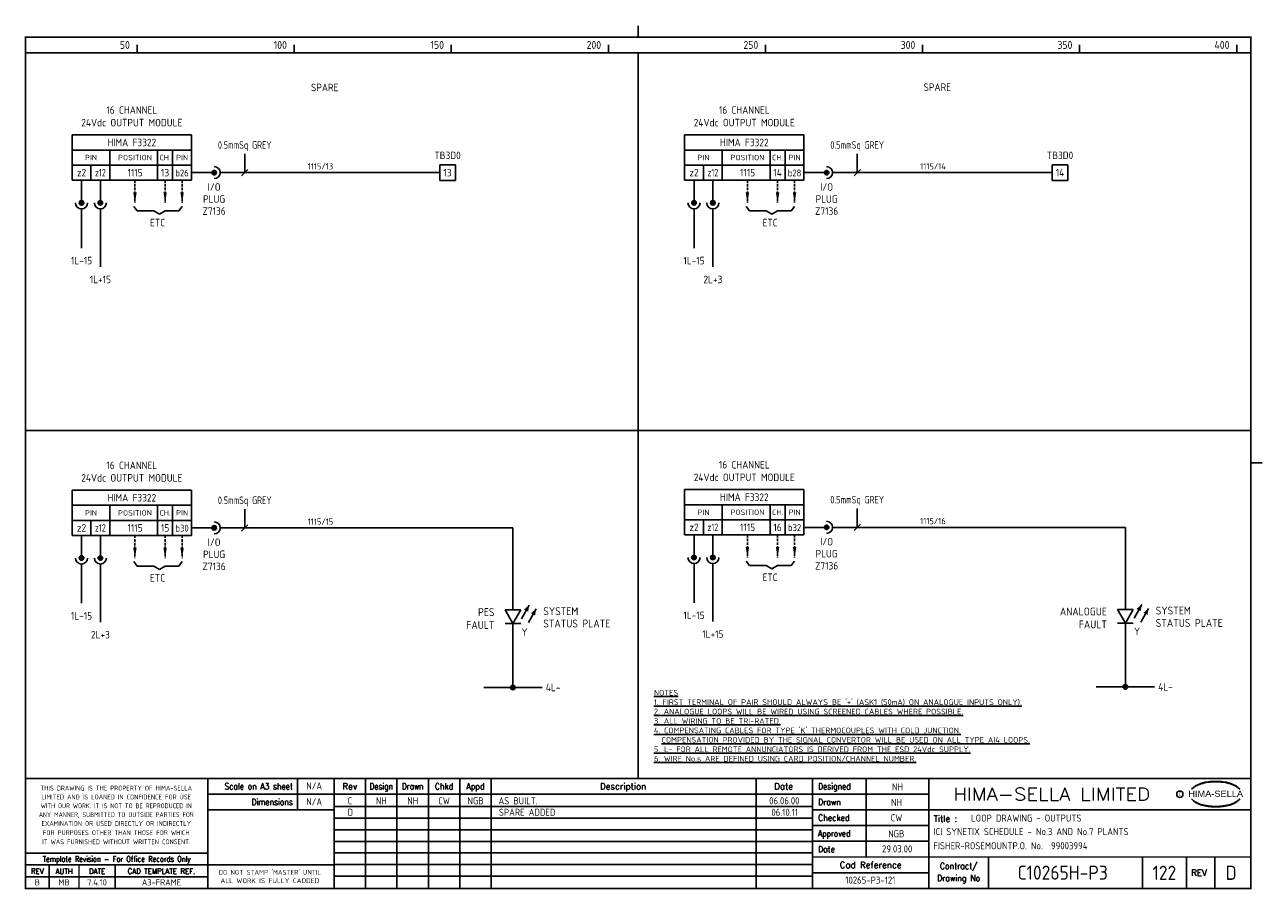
# Model space of a CAD drawing. Extents: x 14 to 408, y 0 to 275.
import ezdxf
from ezdxf.enums import TextEntityAlignment as Align

# ---------------------------------------------------------------- set-up
doc = ezdxf.new("R2010")
doc.units = 0
doc.header["$LTSCALE"] = 0.25
doc.header["$MEASUREMENT"] = 0
doc.linetypes.add('HIDDEN2', pattern=[4.7625, 3.175, -1.5875])
for name, color, linetype in [('00-DRG_FRAME', 12, 'CONTINUOUS'), ('01-DRAW', 7, 'CONTINUOUS'), ('051-TEXT', 2, 'CONTINUOUS'), ('117', 7, 'CONTINUOUS'), ('117-TEXT', 2, 'CONTINUOUS')]:
    doc.layers.add(name, color=color, linetype=linetype)
doc.styles.add('ARIAL', font='arial.ttf', dxfattribs={"height": 2.5})
doc.styles.add('ISO', font='iso.shx')
doc.styles.add('ROMAND', font='ROMAND')

# ---------------------------------------------------------------- blocks, each defined once
blk = doc.blocks.new('A3-REVA')
at = {"layer": '051-TEXT', "style": 'ISO'}
for tag, p in [('DESIGNED', (292.01, 31.7)), ('A', (117.73, 27.28)), ('DES', (127.73, 27.28)), ('DRN', (137.73, 27.28)), ('CHKD', (147.73, 27.28)), ('APPD', (157.73, 27.28)), ('DATE', (256, 27.28)), ('DRAWN', (291.72, 26.77)), ('CHECKED', (291.72, 21.89)), ('APPD', (291.65, 16.79)), ('DATE', (291.92, 11.96))]:
    blk.add_attdef(tag, text='', height=2.25, dxfattribs=at).set_placement(p, align=Align.CENTER)
blk.add_attdef('DESCRIPTION', (165.03, 27.28), '', height=2.25, dxfattribs=at)
blk = doc.blocks.new('A3-REVB')
at = {"layer": '051-TEXT', "style": 'ISO'}
for tag, p in [('A', (124.85, -20.36)), ('DES', (134.85, -20.36)), ('DRN', (144.85, -20.36)), ('CHKD', (154.85, -20.36)), ('APPD', (164.85, -20.36)), ('DATE', (263.12, -20.36))]:
    blk.add_attdef(tag, text='', height=2.25, dxfattribs=at).set_placement(p, align=Align.CENTER)
blk.add_attdef('DESCRIPTION', (172.15, -20.36), '', height=2.25, dxfattribs=at)
blk = doc.blocks.new('A3-TITLE')
at = {"layer": '051-TEXT', "style": 'ISO'}
blk.add_attdef('TITLE_1', (315.46, 21.78), '', height=2.25, dxfattribs=at)
for tag, p in [('DRGNO', (376.96, 3.24)), ('REV.', (398.2, 3.24))]:
    blk.add_attdef(tag, text='', height=4.5, dxfattribs=at).set_placement(p, align=Align.CENTER)
blk = doc.blocks.new('A3-CONTRACT')
at = {"layer": '051-TEXT', "color": 41, "style": 'ISO'}
for tag, height, p in [('SCALE', 2.25, (106.71, 31.82)), ('DIMS', 2.25, (106.71, 26.8)), ('CAD-REF', 2.25, (283.73, 1.84)), ('CONTRACT', 4.5, (344.94, 3.1))]:
    blk.add_attdef(tag, text='', height=height, dxfattribs=at).set_placement(p, align=Align.CENTER)
for tag, p in [('TITLE_2', (303.86, 17.28)), ('TITLE_3', (303.79, 12.78))]:
    blk.add_attdef(tag, p, '', height=2.25, dxfattribs=at)
blk = doc.blocks.new('LED')
at = {"layer": '01-DRAW'}
for p, q in [((0, 0), (-2.5, 4.33)), ((-2.5, 4.33), (2.5, 4.33)), ((2.5, 4.33), (0, 0)), ((2.75, 1.52), (5.2, 5.88)), ((4.93, 0.3), (7.38, 4.66)), ((2.5, 0), (-2.5, 0))]:
    blk.add_line(p, q, dxfattribs=at)
for points in [[(5.2, 5.88, 0, 1.5, 0), (4.22, 4.14, 1.5, 1.5, 0)], [(7.38, 4.66, 0, 1.5, 0), (6.4, 2.91, 1.5, 1.5, 0)]]:
    blk.add_lwpolyline(points, format="xyseb", dxfattribs=at)

msp = doc.modelspace()

# ---------------------------------------------------------------- linework, layer by layer
at = {"layer": '00-DRG_FRAME'}
for p, q in [((50, 266.5), (50, 269)), ((100, 266.5), (100, 269)), ((150, 266.5), (150, 269)), ((200, 266.5), (200, 269)), ((250, 266.5), (250, 269)), ((300, 266.5), (300, 269)), ((350, 266.5), (350, 269)), ((400, 266.5), (400, 269)), ((101.01, 35.5), (101.01, 25.5)), ((122.7, 35.5), (122.7, 0.5)), ((132.7, 0.5), (132.7, 35.5)), ((142.7, 0.5), (142.7, 35.5)), ((152.7, 35.5), (152.7, 0.5)), ((162.7, 35.5), (162.7, 0.5)), ((247, 35.5), (247, 0.5)), ((282, 35.5), (282, 10.5)), ((265, 30.5), (302, 30.5)), ((265, 26.59), (112.7, 26.59)), ((302, 25.5), (265, 25.5)), ((265, 22.89), (112.7, 22.89)), ((265, 20.5), (302, 20.5)), ((265, 19.19), (112.7, 19.19)), ((265, 15.49), (112.7, 15.49)), ((302, 15.5), (265, 15.5)), ((265, 11.79), (112.7, 11.79)), ((265, 8.09), (112.7, 8.09)), ((321, 10.5), (321, 0.5)), ((370, 10.5), (370, 0.5)), ((384, 0.5), (384, 10.5)), ((393, 10.5), (393, 0.5)), ((72.5, 4.25), (14.5, 4.25)), ((265, 4.39), (112.7, 4.39)), ((302, 5.5), (265, 5.5))]:
    msp.add_line(p, q, dxfattribs=at)
at = {"layer": '00-DRG_FRAME', "const_width": 0.5}
for points in [[(209.5, 271.5), (209.5, 275.18)], [(209.5, 271.5), (209.5, 275.18)], [(14.5, 266.5), (404.5, 266.5)], [(209.5, 35.5), (209.5, 266.5)], [(14.5, 146.31), (404.5, 146.31)], [(404.5, 136), (408.18, 136)], [(404.5, 35.5), (14.5, 35.5)], [(72.5, 0.5), (72.5, 35.5)], [(112.7, 0.5), (112.7, 35.5)], [(265, 35.5), (265, 0.5)], [(302, 0.5), (302, 35.5)], [(265, 30.5), (72.5, 30.5)], [(112.7, 25.5), (72.5, 25.5)], [(404.5, 25.5), (302, 25.5)], [(14.5, 11.75), (72.5, 11.75)], [(14.5, 8), (72.5, 8)], [(22, 0.5), (22, 8)], [(31.5, 0.5), (31.5, 8)], [(43, 0.5), (43, 8)], [(112.7, 8), (72.5, 8)], [(265, 10.5), (404.5, 10.5)]]:
    msp.add_lwpolyline(points, dxfattribs=at)
msp.add_lwpolyline([(14.5, 0.5), (404.5, 0.5), (404.5, 271.5), (14.5, 271.5)], close=True, dxfattribs=at)
at = {"layer": '00-DRG_FRAME', "color": 3}
msp.add_circle((381.88, 30.5), 1, dxfattribs=at)
for centre, radius, start, end in [((390.6, 26.83), 7.24, 106.0532, 133.5024), ((390.88, 27.01), 7.3, 130.419, 136.057), ((390.11, 28.1), 5.98, 122.244, 131.6154), ((389.75, 28.78), 5.21, 111.8206, 122.8668), ((391.78, 24.7), 9.76, 107.5931, 113.9452), ((393.1, 18.5), 15.94, 89.2698, 106.3911), ((392.1, 23.52), 10.99, 96.0146, 107.3203), ((393.29, 16.31), 18.28, 92.8917, 97.3734), ((393.24, 18.86), 15.73, 89.7805, 93.1738), ((393.36, 18.86), 15.73, 86.8262, 90.2195), ((393.51, 18.5), 15.94, 73.6089, 90.7302), ((393.31, 16.31), 18.28, 82.6266, 87.1083), ((394.51, 23.52), 10.99, 72.6797, 83.9854), ((394.83, 24.7), 9.76, 66.0548, 72.4069), ((396, 26.83), 7.24, 46.4976, 73.9468), ((396.85, 28.78), 5.21, 57.1332, 68.1794), ((396.49, 28.1), 5.98, 48.3846, 57.756), ((395.73, 27.01), 7.3, 43.943, 49.581), ((390.88, 34.04), 7.3, 223.943, 229.581), ((390.6, 34.23), 7.24, 226.4976, 253.9468), ((390.11, 32.96), 5.98, 228.3846, 237.756), ((389.75, 32.28), 5.21, 237.1332, 248.1794), ((396, 34.23), 7.24, 286.0532, 313.5024), ((396.85, 32.28), 5.21, 291.8206, 302.8668), ((396.49, 32.96), 5.98, 302.244, 311.6154), ((395.73, 34.04), 7.3, 310.419, 316.057), ((391.78, 36.36), 9.76, 246.0548, 252.4069), ((393.1, 42.56), 15.94, 253.6089, 270.7302), ((392.1, 37.54), 10.99, 252.6797, 263.9854), ((393.29, 44.75), 18.28, 262.6266, 267.1083), ((393.24, 42.19), 15.73, 266.8262, 270.2195), ((393.51, 42.56), 15.94, 269.2698, 286.3911), ((393.36, 42.19), 15.73, 269.7805, 273.1738), ((393.31, 44.75), 18.28, 272.8917, 277.3734), ((394.51, 37.54), 10.99, 276.0146, 287.3203), ((394.83, 36.36), 9.76, 287.5931, 293.9452)]:
    msp.add_arc(centre, radius, start, end, dxfattribs=at)
at = {"layer": '117'}
for p, q in [((29.32, 240.36), (29.32, 225.96)), ((67.32, 240.36), (29.32, 240.36)), ((67.32, 240.36), (67.32, 225.96)), ((224.26, 240.36), (224.26, 225.96)), ((262.26, 240.36), (224.26, 240.36)), ((262.26, 240.36), (262.26, 225.96)), ((67.32, 235.56), (29.32, 235.56)), ((41.32, 235.56), (41.32, 225.96)), ((56.52, 235.56), (56.52, 225.96)), ((61.32, 235.56), (61.32, 225.96)), ((262.26, 235.56), (224.26, 235.56)), ((236.26, 235.56), (236.26, 225.96)), ((251.46, 235.56), (251.46, 225.96)), ((256.26, 235.56), (256.26, 225.96)), ((67.32, 230.76), (29.32, 230.76)), ((35.32, 230.76), (35.32, 225.96)), ((146.32, 230.86), (146.32, 225.86)), ((151.32, 230.86), (146.32, 230.86)), ((151.32, 225.86), (151.32, 230.86)), ((262.26, 230.76), (224.26, 230.76)), ((230.26, 230.76), (230.26, 225.96)), ((341.26, 230.86), (341.26, 225.86)), ((346.26, 230.86), (341.26, 230.86)), ((346.26, 225.86), (346.26, 230.86)), ((67.32, 225.96), (29.32, 225.96)), ((32.32, 225.96), (32.32, 218.76)), ((38.32, 225.96), (38.32, 218.76)), ((67.32, 228.36), (74.52, 228.36)), ((76.44, 228.36), (146.32, 228.36)), ((151.32, 225.86), (146.32, 225.86)), ((262.26, 225.96), (224.26, 225.96)), ((227.26, 225.96), (227.26, 218.76)), ((233.26, 225.96), (233.26, 218.76)), ((262.26, 228.36), (269.46, 228.36)), ((271.38, 228.36), (341.26, 228.36)), ((346.26, 225.86), (341.26, 225.86)), ((32.32, 216.84), (32.32, 204.36)), ((38.32, 216.84), (38.32, 198.36)), ((48.92, 217.62), (50, 216.18)), ((64.32, 217.62), (63.24, 216.18)), ((227.26, 216.84), (227.26, 204.36)), ((233.26, 216.84), (233.26, 198.36)), ((243.86, 217.62), (244.94, 216.18)), ((259.26, 217.62), (258.18, 216.18)), ((50, 216.18), (55.32, 216.18)), ((55.32, 216.18), (57.12, 215.1)), ((58.92, 216.18), (57.12, 215.1)), ((63.24, 216.18), (58.92, 216.18)), ((244.94, 216.18), (250.26, 216.18)), ((250.26, 216.18), (252.06, 215.1)), ((253.86, 216.18), (252.06, 215.1)), ((258.18, 216.18), (253.86, 216.18)), ((67.32, 127.27), (29.32, 127.27)), ((29.32, 127.27), (29.32, 112.87)), ((67.32, 127.27), (67.32, 112.87)), ((262.26, 127.45), (224.26, 127.45)), ((224.26, 127.45), (224.26, 113.05)), ((262.26, 127.45), (262.26, 113.05)), ((67.32, 122.47), (29.32, 122.47)), ((41.32, 122.47), (41.32, 112.87)), ((56.52, 122.47), (56.52, 112.87)), ((61.32, 122.47), (61.32, 112.87)), ((262.26, 122.65), (224.26, 122.65)), ((236.26, 122.65), (236.26, 113.05)), ((251.46, 122.65), (251.46, 113.05)), ((256.26, 122.65), (256.26, 113.05)), ((67.32, 117.67), (29.32, 117.67)), ((35.32, 117.67), (35.32, 112.87)), ((67.32, 115.27), (74.52, 115.27)), ((76.44, 115.27), (169.61, 115.27)), ((169.61, 115.27), (169.61, 89.14)), ((262.26, 117.85), (224.26, 117.85)), ((230.26, 117.85), (230.26, 113.05)), ((262.26, 115.45), (269.46, 115.45)), ((271.38, 115.45), (364.56, 115.45)), ((364.56, 115.45), (364.56, 89.32)), ((67.32, 112.87), (29.32, 112.87)), ((32.32, 112.87), (32.32, 105.67)), ((38.32, 112.87), (38.32, 105.67)), ((262.26, 113.05), (224.26, 113.05)), ((227.26, 113.05), (227.26, 105.85)), ((233.26, 113.05), (233.26, 105.85)), ((32.32, 103.75), (32.32, 91.27)), ((38.32, 103.75), (38.32, 85.27)), ((48.92, 104.53), (50, 103.09)), ((50, 103.09), (55.32, 103.09)), ((55.32, 103.09), (57.12, 102.01)), ((58.92, 103.09), (57.12, 102.01)), ((63.24, 103.09), (58.92, 103.09)), ((64.32, 104.53), (63.24, 103.09)), ((227.26, 103.93), (227.26, 91.45)), ((233.26, 103.93), (233.26, 85.45)), ((243.86, 104.71), (244.94, 103.27)), ((244.94, 103.27), (250.26, 103.27)), ((250.26, 103.27), (252.06, 102.19)), ((253.86, 103.27), (252.06, 102.19)), ((258.18, 103.27), (253.86, 103.27)), ((259.26, 104.71), (258.18, 103.27)), ((169.61, 84.81), (169.61, 64.47)), ((364.56, 84.99), (364.56, 64.65)), ((178.91, 64.47), (160.32, 64.47)), ((373.85, 64.65), (355.27, 64.65))]:
    msp.add_line(p, q, dxfattribs=at)
at = {"layer": '117', "color": 3}
for p, q in [((84.27, 228.36), (84.27, 234.36)), ((279.21, 228.36), (279.21, 234.36)), ((83.27, 227.36), (85.27, 229.36)), ((278.21, 227.36), (280.21, 229.36)), ((84.27, 115.27), (84.27, 121.27)), ((279.21, 115.45), (279.21, 121.45)), ((83.27, 114.27), (85.27, 116.27)), ((278.21, 114.45), (280.21, 116.45))]:
    msp.add_line(p, q, dxfattribs=at)
at = {"layer": '117', "linetype": 'HIDDEN2'}
for p, q in [((49.32, 225.96), (49.32, 218.76)), ((58.92, 225.96), (58.92, 218.76)), ((64.32, 225.96), (64.32, 218.76)), ((244.26, 225.96), (244.26, 218.76)), ((253.86, 225.96), (253.86, 218.76)), ((259.26, 225.96), (259.26, 218.76)), ((49.32, 112.87), (49.32, 105.67)), ((58.92, 112.87), (58.92, 105.67)), ((64.32, 112.87), (64.32, 105.67)), ((244.26, 113.05), (244.26, 105.85)), ((253.86, 113.05), (253.86, 105.85)), ((259.26, 113.05), (259.26, 105.85))]:
    msp.add_line(p, q, dxfattribs=at)
at = {"layer": '117'}
for centre, radius in [((74.52, 228.36), 0.72), ((74.52, 228.36), 0.624), ((74.52, 228.36), 0.528), ((74.52, 228.36), 0.432), ((74.52, 228.36), 0.336), ((269.46, 228.36), 0.72), ((269.46, 228.36), 0.624), ((269.46, 228.36), 0.528), ((269.46, 228.36), 0.432), ((269.46, 228.36), 0.336), ((74.52, 228.36), 0.24), ((74.52, 228.36), 0.144), ((74.52, 228.36), 0.048), ((269.46, 228.36), 0.24), ((269.46, 228.36), 0.144), ((269.46, 228.36), 0.048), ((32.32, 218.76), 0.72), ((32.32, 218.76), 0.624), ((32.32, 218.76), 0.528), ((32.32, 218.76), 0.432), ((32.32, 218.76), 0.336), ((32.32, 218.76), 0.24), ((32.32, 218.76), 0.144), ((32.32, 218.76), 0.048), ((38.32, 218.76), 0.72), ((38.32, 218.76), 0.624), ((38.32, 218.76), 0.528), ((38.32, 218.76), 0.432), ((38.32, 218.76), 0.336), ((38.32, 218.76), 0.24), ((38.32, 218.76), 0.144), ((38.32, 218.76), 0.048), ((227.26, 218.76), 0.72), ((227.26, 218.76), 0.624), ((227.26, 218.76), 0.528), ((227.26, 218.76), 0.432), ((227.26, 218.76), 0.336), ((227.26, 218.76), 0.24), ((227.26, 218.76), 0.144), ((227.26, 218.76), 0.048), ((233.26, 218.76), 0.72), ((233.26, 218.76), 0.624), ((233.26, 218.76), 0.528), ((233.26, 218.76), 0.432), ((233.26, 218.76), 0.336), ((233.26, 218.76), 0.24), ((233.26, 218.76), 0.144), ((233.26, 218.76), 0.048), ((74.52, 115.27), 0.72), ((74.52, 115.27), 0.624), ((74.52, 115.27), 0.528), ((74.52, 115.27), 0.432), ((74.52, 115.27), 0.336), ((74.52, 115.27), 0.24), ((74.52, 115.27), 0.144), ((74.52, 115.27), 0.048), ((269.46, 115.45), 0.72), ((269.46, 115.45), 0.624), ((269.46, 115.45), 0.528), ((269.46, 115.45), 0.432), ((269.46, 115.45), 0.336), ((269.46, 115.45), 0.24), ((269.46, 115.45), 0.144), ((269.46, 115.45), 0.048), ((227.26, 105.85), 0.72), ((227.26, 105.85), 0.624), ((233.26, 105.85), 0.72), ((233.26, 105.85), 0.624), ((32.32, 105.67), 0.72), ((32.32, 105.67), 0.624), ((32.32, 105.67), 0.528), ((32.32, 105.67), 0.432), ((32.32, 105.67), 0.336), ((32.32, 105.67), 0.24), ((32.32, 105.67), 0.144), ((32.32, 105.67), 0.048), ((38.32, 105.67), 0.72), ((38.32, 105.67), 0.624), ((38.32, 105.67), 0.528), ((38.32, 105.67), 0.432), ((38.32, 105.67), 0.336), ((38.32, 105.67), 0.24), ((38.32, 105.67), 0.144), ((38.32, 105.67), 0.048), ((227.26, 105.85), 0.528), ((227.26, 105.85), 0.432), ((227.26, 105.85), 0.336), ((227.26, 105.85), 0.24), ((227.26, 105.85), 0.144), ((227.26, 105.85), 0.048), ((233.26, 105.85), 0.528), ((233.26, 105.85), 0.432), ((233.26, 105.85), 0.336), ((233.26, 105.85), 0.24), ((233.26, 105.85), 0.144), ((233.26, 105.85), 0.048), ((169.61, 64.47), 0.72), ((169.61, 64.47), 0.624), ((169.61, 64.47), 0.528), ((169.61, 64.47), 0.432), ((169.61, 64.47), 0.336), ((169.61, 64.47), 0.24), ((169.61, 64.47), 0.144), ((169.61, 64.47), 0.048), ((364.56, 64.65), 0.72), ((364.56, 64.65), 0.624), ((364.56, 64.65), 0.528), ((364.56, 64.65), 0.432), ((364.56, 64.65), 0.336), ((364.56, 64.65), 0.24), ((364.56, 64.65), 0.144), ((364.56, 64.65), 0.048)]:
    msp.add_circle(centre, radius, dxfattribs=at)
for centre, start, end in [((74.52, 228.36), 270, 90), ((269.46, 228.36), 270, 90), ((32.32, 218.76), 180, 0), ((38.32, 218.76), 180, 0), ((227.26, 218.76), 180, 0), ((233.26, 218.76), 180, 0), ((74.52, 115.27), 270, 90), ((269.46, 115.45), 270, 90), ((32.32, 105.67), 180, 0), ((38.32, 105.67), 180, 0), ((227.26, 105.85), 180, 0), ((233.26, 105.85), 180, 0)]:
    msp.add_arc(centre, 1.92, start, end, dxfattribs=at)
for points in [[(49.88, 222.12), (48.76, 222.12), (49.32, 218.76)], [(59.48, 222.12), (58.36, 222.12), (58.92, 218.76)], [(64.88, 222.12), (63.76, 222.12), (64.32, 218.76)], [(244.82, 222.12), (243.7, 222.12), (244.26, 218.76)], [(254.42, 222.12), (253.3, 222.12), (253.86, 218.76)], [(259.82, 222.12), (258.7, 222.12), (259.26, 218.76)], [(49.88, 109.03), (48.76, 109.03), (49.32, 105.67)], [(59.48, 109.03), (58.36, 109.03), (58.92, 105.67)], [(64.88, 109.03), (63.76, 109.03), (64.32, 105.67)], [(244.82, 109.21), (243.7, 109.21), (244.26, 105.85)], [(254.42, 109.21), (253.3, 109.21), (253.86, 105.85)], [(259.82, 109.21), (258.7, 109.21), (259.26, 105.85)]]:
    msp.add_solid(points, dxfattribs=at)

# ---------------------------------------------------------------- block references
at = {"layer": '00-DRG_FRAME'}
for name, p, values in [('A3-CONTRACT', (-0.35, 0.19), {'TITLE_2': 'ICI SYNETIX SCHEDULE - No.3 AND No.7 PLANTS', 'TITLE_3': 'FISHER-ROSEMOUNTP.O. No.  99003994', 'CAD-REF': '10265-P3-121', 'CONTRACT': 'C10265H-P3', 'SCALE': 'N/A', 'DIMS': 'N/A'}), ('A3-REVB', (-7, 43.98), {'A': 'D', 'DESCRIPTION': 'SPARE ADDED', 'DATE': '06.10.11'}), ('A3-TITLE', (0, 0), {'TITLE_1': 'LOOP DRAWING - OUTPUTS', 'DRGNO': '122', 'REV.': 'D'})]:
    msp.add_blockref(name, p, dxfattribs=at).add_auto_attribs(values)
ref = msp.add_blockref('A3-REVA', (0, 0), dxfattribs=at)
ref.add_attrib('A', 'C', dxfattribs={"layer": '051-TEXT', "height": 2.25, "style": 'ISO'}).set_placement((117.73, 27.28), align=Align.CENTER)
ref.add_attrib('DES', 'NH', dxfattribs={"layer": '051-TEXT', "height": 2.25, "style": 'ISO'}).set_placement((127.73, 27.28), align=Align.CENTER)
ref.add_attrib('DRN', 'NH', dxfattribs={"layer": '051-TEXT', "height": 2.25, "style": 'ISO'}).set_placement((137.73, 27.28), align=Align.CENTER)
ref.add_attrib('CHKD', 'CW', dxfattribs={"layer": '051-TEXT', "height": 2.25, "style": 'ISO'}).set_placement((147.73, 27.28), align=Align.CENTER)
ref.add_attrib('APPD', 'NGB', dxfattribs={"layer": '051-TEXT', "height": 2.25, "style": 'ISO'}).set_placement((157.73, 27.28), align=Align.CENTER)
ref.add_attrib('DESCRIPTION', 'AS BUILT.', (165.03, 27.28), dxfattribs={"layer": '051-TEXT', "height": 2.25, "style": 'ISO'})
ref.add_attrib('DATE', '06.06.00', dxfattribs={"layer": '051-TEXT', "height": 2.25, "style": 'ISO'}).set_placement((256, 27.28), align=Align.CENTER)
ref.add_attrib('DESIGNED', 'NH', dxfattribs={"layer": '051-TEXT', "height": 2.25, "style": 'ISO'}).set_placement((292.01, 31.7), align=Align.CENTER)
ref.add_attrib('DRAWN', 'NH', dxfattribs={"layer": '051-TEXT', "height": 2.25, "style": 'ISO'}).set_placement((291.72, 26.77), align=Align.CENTER)
ref.add_attrib('CHECKED', 'CW', dxfattribs={"layer": '051-TEXT', "height": 2.25, "style": 'ISO'}).set_placement((291.72, 21.89), align=Align.CENTER)
ref.add_attrib('APPD', 'NGB', dxfattribs={"layer": '051-TEXT', "height": 2.25, "style": 'ISO'}).set_placement((291.65, 16.79), align=Align.CENTER)
ref.add_attrib('DATE', '29.03.00', dxfattribs={"layer": '051-TEXT', "height": 2.25, "style": 'ISO'}).set_placement((291.92, 11.96), align=Align.CENTER)
at = {"layer": '117'}
for p in [(169.61, 84.81), (364.56, 84.99)]:
    msp.add_blockref('LED', p, dxfattribs=at)

# ---------------------------------------------------------------- texts
at = {"layer": '00-DRG_FRAME', "style": 'ISO'}
for s, p in [('50', (47.69, 267.75)), ('100', (97.69, 267.75)), ('150', (147.69, 267.75)), ('200', (197.69, 267.75)), ('250', (247.69, 267.75)), ('300', (297.69, 267.75)), ('350', (347.69, 267.75)), ('400', (397.69, 267.75))]:
    msp.add_text(s, height=2.5, dxfattribs=at).set_placement(p, align=Align.RIGHT)
at = {"layer": '00-DRG_FRAME', "color": 3, "style": 'ISO'}
for s, width, p in [('THIS DRAWING IS THE PROPERTY OF HIMA-SELLA', 0.9, (43.36, 32.44)), ("DO NOT STAMP 'MASTER' UNTIL", 0.95, (92.25, 5.79))]:
    msp.add_text(s, height=1.53, dxfattribs=dict(at, width=width)).set_placement(p, align=Align.MIDDLE)
at = {"layer": '00-DRG_FRAME', "color": 4, "style": 'ROMAND', "width": 0.87}
for s, p in [('Scale on A3 sheet', (99.54, 32)), ('Dimensions', (99.54, 27.01))]:
    msp.add_text(s, height=2, dxfattribs=at).set_placement(p, align=Align.RIGHT)
at = {"layer": '00-DRG_FRAME', "color": 4, "style": 'ROMAND'}
for s, p in [('Rev', (117.7, 32)), ('Description', (204.69, 32)), ('Date', (255.79, 32))]:
    msp.add_text(s, height=2, dxfattribs=at).set_placement(p, align=Align.CENTER)
for s, width, p in [('Design', 0.85, (127.7, 32)), ('Drawn', 0.85, (137.7, 32)), ('Chkd', 0.9, (147.7, 32)), ('Appd', 0.9, (157.7, 32))]:
    msp.add_text(s, height=2, dxfattribs=dict(at, width=width)).set_placement(p, align=Align.CENTER)
for s, width, p in [('Designed', 0.87, (266.75, 32)), ('Drawn', 0.9, (266.75, 27)), ('Checked', 0.9, (266.75, 22)), ('Approved', 0.85, (266.75, 17)), ('Date', 0.9, (266.75, 12))]:
    msp.add_text(s, height=2, dxfattribs=dict(at, width=width)).set_placement(p)
at = {"layer": '00-DRG_FRAME', "style": 'ROMAND', "width": 1.15}
msp.add_text('HIMA-SELLA LIMITED', height=4, dxfattribs=at).set_placement((341.1, 30.5), align=Align.MIDDLE)
at = {"layer": '00-DRG_FRAME', "style": 'ARIAL', "width": 1.05}
msp.add_text('HIMA-SELLA', height=2, dxfattribs=at).set_placement((393.3, 29.63), align=Align.CENTER)
at = {"layer": '00-DRG_FRAME', "color": 3, "style": 'ISO'}
for s, width, p in [('LIMITED AND IS LOANED IN CONFIDENCE FOR USE', 0.9, (43.36, 29.62)), ('WITH OUR WORK. IT IS NOT TO BE REPRODUCED IN', 0.87, (43.36, 26.81)), ('ANY MANNER, SUBMITTED TO OUTSIDE PARTIES FOR', 0.87, (43.36, 23.99)), ('EXAMINATION OR USED DIRECTLY OR INDIRECTLY', 0.9, (43.36, 21.18)), ('IT WAS FURNISHED WITHOUT WRITTEN CONSENT.', 0.9, (43.36, 15.35)), ('FOR PURPOSES OTHER THAN THOSE FOR WHICH', 0.9, (43.36, 18.27))]:
    msp.add_text(s, height=1.53, dxfattribs=dict(at, width=width)).set_placement(p, align=Align.MIDDLE_CENTER)
at = {"layer": '00-DRG_FRAME', "color": 3, "style": 'ISO', "width": 0.9}
msp.add_text('C', height=1, dxfattribs=at).set_placement((381.84, 30), align=Align.CENTER)
at = {"layer": '00-DRG_FRAME', "color": 4, "style": 'ROMAND'}
msp.add_text('Title :', height=2, dxfattribs=at).set_placement((303.5, 21.75))
for s, height, width, p in [('Template Revision - For Office Records Only', 1.8, 0.85, (43.5, 9.62)), ('Contract/', 2, 0.9, (311.5, 7.5)), ('REV', 1.8, 0.9, (18.25, 6)), ('AUTH', 1.8, 0.9, (26.75, 6)), ('DATE', 1.8, 0.9, (37.25, 6)), ('CAD TEMPLATE REF.', 1.8, 0.9, (57.75, 6)), ('Drawing No', 2, 0.9, (311.5, 3.5))]:
    msp.add_text(s, height=height, dxfattribs=dict(at, width=width)).set_placement(p, align=Align.MIDDLE)
for s, p in [('Cad Reference', (283.5, 8)), ('REV', (388, 5.5))]:
    msp.add_text(s, height=2, dxfattribs=at).set_placement(p, align=Align.MIDDLE)
at = {"layer": '00-DRG_FRAME', "color": 41, "style": 'ISO'}
for s, p in [('B', (18.25, 1.45)), ('MB', (26.75, 1.45)), ('7.4.10', (37.25, 1.45)), ('A3-FRAME', (57.75, 1.45))]:
    msp.add_text(s, height=2, dxfattribs=at).set_placement(p, align=Align.CENTER)
at = {"layer": '00-DRG_FRAME', "color": 3, "style": 'ISO'}
msp.add_text('ALL WORK IS FULLY CADDED', height=1.53, dxfattribs=at).set_placement((92.25, 2.98), align=Align.MIDDLE_CENTER)
at = {"layer": '01-DRAW', "insert": (214.51, 63.71), "char_height": 1.8, "width": 133.83, "attachment_point": 1, "style": 'ISO'}
msp.add_mtext("{\\Fiso.shx;\\LNOTES\\P1. FIRST TERMINAL OF PAIR SHOULD ALWAYS BE '+' (ASK1 (50mA) ON ANALOGUE INPUTS ONLY).\\P2. ANALOGUE LOOPS WILL BE WIRED USING SCREENED CABLES WHERE POSSIBLE.\\P3. ALL WIRING TO BE TRI-RATED.\\P4. COMPENSATING CABLES FOR TYPE 'K' THERMOCOUPLES WITH COLD JUNCTION.\\P  COMPENSATION PROVIDED BY THE SIGNAL CONVERTOR WILL BE USED ON ALL TYPE AI4 LOOPS.\\P5. L- FOR ALL REMOTE ANNUNCIATORS IS DERIVED FROM THE ESD 24Vdc SUPPLY.\\P6. WIRE No.s ARE DEFINED USING CARD POSITION/CHANNEL NUMBER.}", dxfattribs=at)
at = {"layer": '117-TEXT', "style": 'ISO'}
for s, height, p in [('SPARE', 2.4, (109.72, 254.27)), ('SPARE', 2.4, (304.67, 254.37)), ('16 CHANNEL', 2.4, (48.32, 247.08)), ('16 CHANNEL', 2.4, (243.26, 247.08)), ('24Vdc OUTPUT MODULE', 2.4, (48.32, 243.08)), ('24Vdc OUTPUT MODULE', 2.4, (243.26, 243.08)), ('HIMA F3322', 2.4, (48.32, 236.76)), ('HIMA F3322', 2.4, (243.26, 236.76)), ('PIN', 1.728, (35.32, 232.3)), ('POSITION', 1.728, (49.32, 232.3)), ('CH.', 1.728, (58.92, 232.3)), ('PIN', 1.73, (64.32, 232.3)), ('PIN', 1.728, (230.26, 232.3)), ('POSITION', 1.728, (244.26, 232.3)), ('CH.', 1.728, (253.86, 232.3)), ('PIN', 1.73, (259.26, 232.3)), ('z2', 2.4, (32.32, 227.16)), ('1115', 2.4, (49.37, 227.16)), ('13', 2.4, (58.92, 227.16)), ('b26', 2.2, (64.32, 227.16)), ('z2', 2.4, (227.26, 227.16)), ('1115', 2.4, (244.32, 227.16)), ('14', 2.4, (253.86, 227.16)), ('b28', 2.2, (259.26, 227.16)), ('I/O', 2.4, (74.52, 222.6)), ('I/O', 2.4, (269.46, 222.6)), ('PLUG', 2.4, (74.52, 218.76)), ('PLUG', 2.4, (269.46, 218.76)), ('Z7136', 2.4, (74.52, 214.92)), ('Z7136', 2.4, (269.46, 214.92)), ('ETC', 2.4, (56.52, 211.26)), ('ETC', 2.4, (251.46, 211.26)), ('16 CHANNEL', 2.4, (48.32, 133.99)), ('16 CHANNEL', 2.4, (243.26, 134.17)), ('24Vdc OUTPUT MODULE', 2.4, (48.32, 129.99)), ('24Vdc OUTPUT MODULE', 2.4, (243.26, 130.17)), ('HIMA F3322', 2.4, (243.26, 123.85)), ('HIMA F3322', 2.4, (48.32, 123.67)), ('PIN', 1.728, (35.32, 119.2)), ('POSITION', 1.728, (49.32, 119.2)), ('CH.', 1.728, (58.92, 119.2)), ('PIN', 1.73, (64.32, 119.21)), ('PIN', 1.728, (230.26, 119.38)), ('POSITION', 1.728, (244.26, 119.38)), ('CH.', 1.728, (253.86, 119.38)), ('PIN', 1.73, (259.26, 119.39)), ('z2', 2.4, (32.32, 114.07)), ('1115', 2.4, (49.37, 114.07)), ('15', 2.4, (58.92, 114.07)), ('b30', 2.2, (64.32, 114.07)), ('z2', 2.4, (227.26, 114.25)), ('1115', 2.4, (244.32, 114.25)), ('16', 2.4, (253.86, 114.25)), ('b32', 2.2, (259.26, 114.25)), ('I/O', 2.4, (74.52, 109.51)), ('I/O', 2.4, (269.46, 109.69)), ('PLUG', 2.4, (74.52, 105.67)), ('PLUG', 2.4, (269.46, 105.85)), ('Z7136', 2.4, (74.52, 101.83)), ('Z7136', 2.4, (269.46, 102.01)), ('ETC', 2.4, (56.52, 98.17)), ('ETC', 2.4, (251.46, 98.35)), ('Y', 2.4, (173.32, 80.95)), ('Y', 2.4, (368.27, 81.13))]:
    msp.add_text(s, height=height, dxfattribs=at).set_placement(p, align=Align.CENTER)
for s, width, p in [('0.5mmSq GREY', 0.85, (84.27, 235.97)), ('0.5mmSq GREY', 0.85, (279.21, 235.97)), ('z12', 0.8, (38.32, 227.16)), ('z12', 0.8, (233.26, 227.16)), ('0.5mmSq GREY', 0.85, (84.27, 122.88)), ('0.5mmSq GREY', 0.85, (279.21, 123.06)), ('z12', 0.8, (38.32, 114.07)), ('z12', 0.8, (233.26, 114.25))]:
    msp.add_text(s, height=2.4, dxfattribs=dict(at, width=width)).set_placement(p, align=Align.CENTER)
for s, p in [('TB3D0', (148.82, 233.86)), ('TB3D0', (343.76, 233.86)), ('13', (148.82, 228.36)), ('14', (343.76, 228.36)), ('1L-15', (32.32, 200.36)), ('1L-15', (227.26, 200.36)), ('1L+15', (38.32, 194.36)), ('2L+3', (233.26, 194.36)), ('1L-15', (32.32, 87.27)), ('1L-15', (227.26, 87.45)), ('2L+3', (38.32, 81.27)), ('1L+15', (233.26, 81.45)), ('4L-', (182.4, 64.5)), ('4L-', (377.35, 64.68))]:
    msp.add_text(s, height=2.4, dxfattribs=at).set_placement(p, align=Align.MIDDLE)
at = {"layer": '117-TEXT', "color": 3, "style": 'ISO'}
for s, p in [('1115/13', (104.32, 230.36)), ('1115/14', (299.26, 230.36)), ('1115/15', (104.32, 117.27)), ('1115/16', (299.26, 117.45))]:
    msp.add_text(s, height=2, dxfattribs=at).set_placement(p, align=Align.MIDDLE_LEFT)
at = {"layer": '117-TEXT', "style": 'ISO'}
for s, p in [('PES', (163.74, 87.22)), ('ANALOGUE', (358.69, 87.4)), ('FAULT', (163.74, 83.12)), ('FAULT', (358.69, 83.3))]:
    msp.add_text(s, height=2.5, dxfattribs=at).set_placement(p, align=Align.RIGHT)
for s, p in [('SYSTEM', (179.28, 87.52)), ('SYSTEM', (374.22, 87.7)), ('STATUS PLATE', (179.28, 83.58)), ('STATUS PLATE', (374.22, 83.76))]:
    msp.add_text(s, height=2.5, dxfattribs=at).set_placement(p)

doc.saveas('drawing.dxf')
